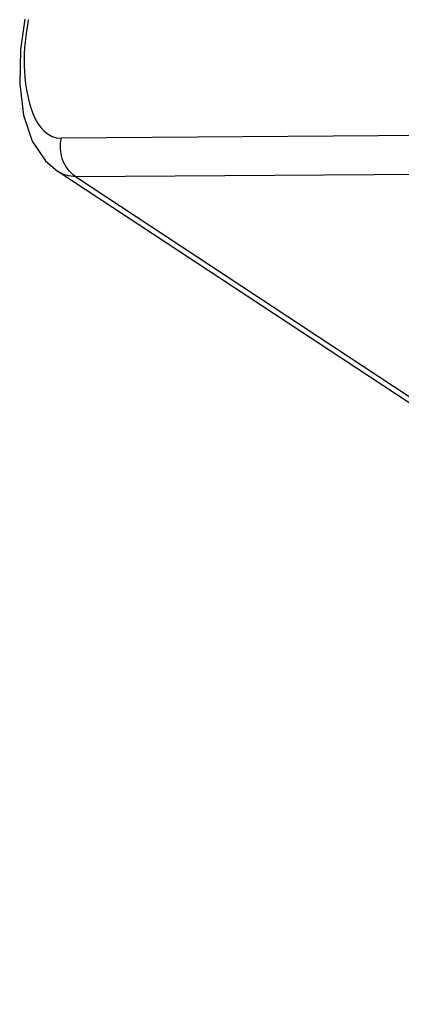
# Paper-space layout 'Sheet' of a CAD drawing. Header units: inches. Extents: x 0.2 to 10.8, y 0.2 to 8.3.
# Tile 98 of 256: x 5.385 to 5.545, y 1.043 to 1.456. Entities that reach past the tile are written whole.
import ezdxf

# ---------------------------------------------------------------- set-up
doc = ezdxf.new("R2010")
doc.units = ezdxf.units.IN
doc.header["$MEASUREMENT"] = 0
doc.layers.get('0').update_dxf_attribs({"lineweight": 5})

psp = doc.layouts.new('Sheet')

# ---------------------------------------------------------------- linework, layer by layer
at = {"color": 0, "linetype": 'ByBlock', "lineweight": -3}
for p, q in [((5.569003, 1.407494), (5.402608, 1.406297)), ((5.929288, 1.044399), (5.40105, 1.392361)), ((5.408517, 1.390191), (5.574912, 1.391389)), ((5.408517, 1.390191), (5.936052, 1.042692))]:
    psp.add_line(p, q, dxfattribs=at)
psp.add_lwpolyline([(5.387179, 1.456284), (5.385425, 1.443566), (5.38505, 1.429003), (5.386691, 1.415953), (5.390353, 1.405091), (5.395896, 1.396775), (5.401035, 1.392371)], dxfattribs=at)
for points, knots in [([(5.388674, 1.456056), (5.387565, 1.449684), (5.385154, 1.433951), (5.391196, 1.406216), (5.402608, 1.406297)], [0, 0, 0, 0, 0.3617413, 1, 1, 1, 1]), ([(5.408517, 1.390191), (5.406023, 1.39184), (5.402183, 1.397047), (5.401919, 1.403382), (5.402608, 1.406297)], [0, 0, 0, 0, 0.4995172, 1, 1, 1, 1]), ([(5.408517, 1.390191), (5.4072, 1.39018), (5.404558, 1.390528), (5.402148, 1.391664), (5.401058, 1.39238)], [0, 0, 0, 0, 0.5025306, 1, 1, 1, 1])]:
    psp.add_open_spline(points, degree=3, knots=knots, dxfattribs=at)

doc.saveas('drawing.dxf')
